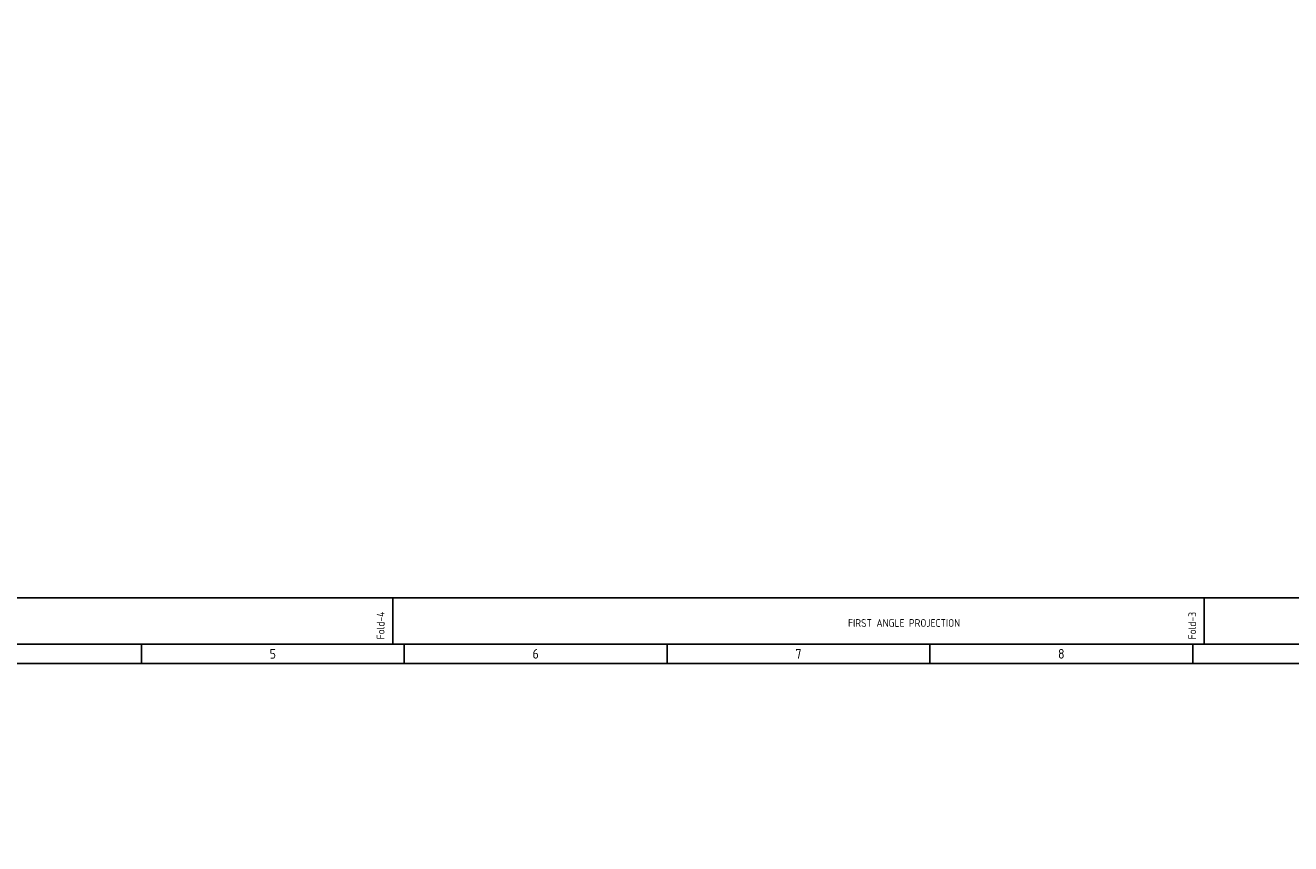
# Model space of a CAD drawing. Extents: x -287416 to 4934791, y -504132 to 1826789.
# Tile 60 of 132: x 2998 to 52108, y -66801 to -35052. Entities that reach past the tile are written whole.
import ezdxf
from ezdxf.enums import TextEntityAlignment as Align

# ---------------------------------------------------------------- set-up
doc = ezdxf.new("R2010")
doc.units = 0
doc.header["$LTSCALE"] = 800
doc.header["$MEASUREMENT"] = 0
doc.linetypes.add('CONTINOUS', pattern=[0])
doc.layers.get('0').update_dxf_attribs({"linetype": 'CONTINUOUS'})
doc.layers.add('T', color=3, linetype='CONTINUOUS', lineweight=15)
doc.styles.add('S3', font='ROMANS1.SHX', dxfattribs={"width": 0.8})
doc.styles.get("Standard").update_dxf_attribs({"font": 'ISO9'})

# ---------------------------------------------------------------- blocks, each defined once
blk = doc.blocks.new('A$C731D3036')
for p, q in [((-1867.63, 1843.18), (-1867.63, 1869.86)), ((-1400.73, 1843.18), (-1400.73, 1869.86)), ((-2012.15, 1843.18), (-2012.15, 1832.06)), ((-1860.96, 1843.18), (-1860.96, 1832.06)), ((-1709.78, 1843.18), (-1709.78, 1832.06)), ((-1558.59, 1843.18), (-1558.59, 1832.06)), ((-1407.4, 1843.18), (-1407.4, 1832.06)), ((-2401.24, 1832.07), (-215.67, 1832.07))]:
    blk.add_line(p, q)
for points in [[(0, 1869.86), (-2643.59, 1869.86), (-2643.59, 0), (0, 0)], [(-26.68, 1843.18), (-2616.91, 1843.18), (-2616.91, 26.68), (-26.68, 26.68)]]:
    blk.add_lwpolyline(points, close=True)
for s, p in [('Fold-4', (-1872.32, 1845.92)), ('Fold-3', (-1405.41, 1845.92))]:
    blk.add_text(s, height=4.447, rotation=90).set_placement(p)
blk.add_text('FIRST ANGLE PROJECTION', height=4.4467).set_placement((-1605.64, 1853.11))
for s, p in [('5', (-1936.56, 1837.62)), ('6', (-1785.37, 1837.62)), ('7', (-1634.18, 1837.62)), ('8', (-1482.99, 1837.62))]:
    blk.add_text(s, height=5.56).set_placement(p, align=Align.MIDDLE)

msp = doc.modelspace()

# ---------------------------------------------------------------- block references
at = {"color": 1, "linetype": 'CONTINOUS', "lineweight": 15, "xscale": 67.46500254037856, "yscale": 67.46500254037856, "zscale": 67.46500254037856}
msp.add_blockref('A$C731D3036', (143254.7, -183408.7), dxfattribs=at)

# ---------------------------------------------------------------- texts
at = {"layer": 'T', "insert": (41667.1, -160559.4), "char_height": 300, "width": 2855.548, "attachment_point": 1, "rotation": 90, "style": 'S3'}
msp.add_mtext('\\pi410.63;DEAERATOR \\P\\pi22.06;FIXED SUPPORT', dxfattribs=at)

doc.saveas('drawing.dxf')
